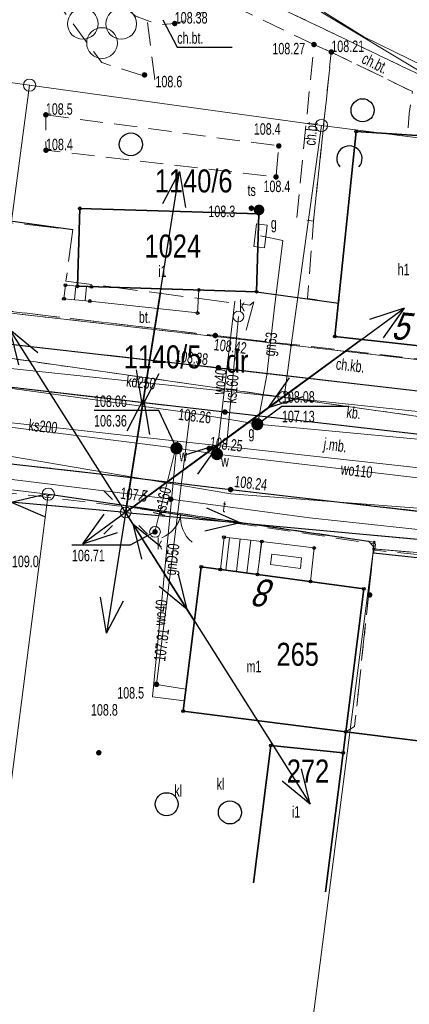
# Model space of a CAD drawing. Header units: inches. Extents: x 6497603 to 6502483, y 5925790 to 5934357.
# Tile 147 of 256: x 6501289 to 6501315, y 5926011 to 5926075. Entities that reach past the tile are written whole.
import ezdxf
from ezdxf.enums import TextEntityAlignment as Align

# ---------------------------------------------------------------- set-up
doc = ezdxf.new("R2010")
doc.units = ezdxf.units.IN
doc.header["$MEASUREMENT"] = 0
for name, pattern in [('1.5_0.75', [2.25, 1.5, -0.75]), ('2.25_0.75', [3, 2.25, -0.75]), ('219-1000', [0, 0]), ('egkk-1000', [3, 2.25, -0.75]), ('egug-1000', [1.5, 0.75, -0.75]), ('otob_1000', [0, 0]), ('suep_nn_1000', [0, 0])]:
    doc.linetypes.add(name, pattern=pattern)
for name, color, linetype in [('202-punkt graniczny', 7, 'Continuous'), ('203-punkt graniczny', 7, 'Continuous'), ('210-oznaczenie konturu użytku gruntowego', 7, 'Continuous'), ('211-numer działki ewidencyjnej', 7, 'Continuous'), ('217-kontur klasyfikacyjny', 7, 'Continuous'), ('218-kontur użytku gruntowego', 7, 'Continuous'), ('219-działka ewidencyjna', 7, 'Continuous'), ('238-Punkt adresowy budynku', 7, 'Continuous'), ('312-budynek ewidencyjny', 7, 'Continuous'), ('312-oznaczenie budynku ewidencyjnego', 7, 'Continuous'), ('312-oznaczenie budynku ewidencyjnego-Atr117', 7, 'Continuous'), ('352-schody', 7, 'Continuous'), ('brama', 7, 'Continuous'), ('chodnik', 7, 'Continuous'), ('chodnik-Atr17', 7, 'Continuous'), ('jezdnia', 7, 'Continuous'), ('jezdnia-Atr17', 7, 'Continuous'), ('krawężnik', 7, 'Continuous'), ('latarnia', 7, 'Continuous'), ('obszar utwardzony', 7, 'Continuous'), ('obszar utwardzony-Atr17', 7, 'Continuous'), ('ogrodzenie trwałe', 7, 'Continuous'), ('osadnik  szambo', 7, 'Continuous'), ('osadnik  szambo-Atr17', 7, 'Continuous'), ('pikieta naturalna', 7, 'Continuous'), ('pikieta naturalna-Atr2', 7, 'Continuous'), ('pikieta sztuczna', 7, 'Continuous'), ('pikieta sztuczna-Atr2', 7, 'Continuous'), ('plac gier i zabaw', 7, 'Continuous'), ('przewód elektroenergetyczny niskiego napięcia', 7, 'Continuous'), ('przewód gazowy', 7, 'Continuous'), ('przewód gazowy-Atr1', 7, 'Continuous'), ('przewód kanalizacyjny', 7, 'Continuous'), ('przewód kanalizacyjny-Atr1', 7, 'Continuous'), ('przewód telekomunikacyjny podziemny', 7, 'Continuous'), ('przewód telekomunikacyjny podziemny-Atr1', 7, 'Continuous'), ('przewód wodociągowy', 7, 'Continuous'), ('przewód wodociągowy-Atr1', 7, 'Continuous'), ('Punkt budynku', 7, 'Continuous'), ('rzędna', 7, 'Continuous'), ('rzędna-Atr2', 7, 'Continuous'), ('rzędna-Atr3', 7, 'Continuous'), ('studnia kanalizacyjna', 7, 'Continuous'), ('studnia kanalizacyjna-Atr17', 7, 'Continuous'), ('szafa gazowa lub kontener', 7, 'Continuous'), ('szafa gazowa lub kontener-Atr17', 7, 'Continuous'), ('słupek telekomunikacyjny', 7, 'Continuous'), ('słupek telekomunikacyjny-Atr17', 7, 'Continuous'), ('weranda lub ganek', 7, 'Continuous'), ('zadrzewienie  zakrzewienie', 7, 'Continuous'), ('zasuwa lub zawór', 7, 'Continuous'), ('zasuwa lub zawór-Atr17', 7, 'Continuous')]:
    doc.layers.add(name, color=color, linetype=linetype)
doc.styles.get("Standard").update_dxf_attribs({"font": 'arial.ttf'})
doc.linetypes.add('902-1000', pattern='A,5,0,[1,ksztalty.shx,S=1,R=0,X=0,Y=0],5', length=10)

# ---------------------------------------------------------------- blocks, each defined once
blk = doc.blocks.new('202')
at = {"color": 0, "linetype": 'Continuous', "lineweight": 0}
blk.add_circle((0, 0), 0.4, dxfattribs=at)
blk = doc.blocks.new('203')
at = {"linetype": 'Continuous', "lineweight": 0}
h = blk.add_hatch(color=0, dxfattribs=at)
edge = h.paths.add_edge_path()
edge.add_arc((0, 0), 0.09, 0, 360)
blk = doc.blocks.new('PUNKTBUD')
at = {"color": 0}
blk.add_circle((0, 0), 0.09, dxfattribs=at)
blk = doc.blocks.new('PW01')
at = {"linetype": 'Continuous', "lineweight": 13}
h = blk.add_hatch(color=0, dxfattribs=at)
edge = h.paths.add_edge_path()
edge.add_arc((0, 0), 0.18, 0, 360)
blk = doc.blocks.new('SM01')
at = {"color": 0, "linetype": 'Continuous', "lineweight": 13}
for p, q in [((-0.848, 0.848), (-1.414, 1.414)), ((0.849, 0.848), (1.414, 1.414)), ((-0.848, -0.849), (-1.414, -1.414)), ((0.849, -0.849), (1.414, -1.414))]:
    blk.add_line(p, q, dxfattribs=at)
blk.add_circle((0, 0), 0.35, dxfattribs=at)
blk = doc.blocks.new('SUKM')
at = {"color": 0, "linetype": 'Continuous'}
blk.add_circle((0, 0), 0.75, dxfattribs=at)
blk = doc.blocks.new('US15')
at = {"color": 0, "linetype": 'Continuous', "lineweight": 13}
blk.add_circle((0, 0), 0.35, dxfattribs=at)
blk = doc.blocks.new('US25')
at = {"linetype": 'Continuous', "lineweight": 13}
h = blk.add_hatch(color=0, dxfattribs=at)
edge = h.paths.add_edge_path()
edge.add_arc((0, 0), 0.4, 0, 360)
blk = doc.blocks.new('US09')
at = {"linetype": 'Continuous', "lineweight": 13}
h = blk.add_hatch(color=0, dxfattribs=at)
edge = h.paths.add_edge_path()
edge.add_arc((0, 0), 0.35, 0, 360)
blk = doc.blocks.new('US20')
at = {"color": 0, "linetype": 'Continuous', "lineweight": 13}
for p, q in [((-0.75, -0.35), (-0.75, 0.35)), ((-0.75, 0.35), (0.75, 0.35)), ((0.75, -0.35), (0.75, 0.35)), ((-0.75, -0.35), (0.75, -0.35))]:
    blk.add_line(p, q, dxfattribs=at)
blk = doc.blocks.new('BS04')
at = {"color": 0, "linetype": 'Continuous', "lineweight": 13}
for centre in [(-1.25, 0.25), (1.25, 0.25), (0, -1)]:
    blk.add_circle(centre, 1, dxfattribs=at)
blk = doc.blocks.new('OTZK1')
at = {"color": 0, "linetype": 'Continuous'}
blk.add_circle((0, 0), 0.75, dxfattribs=at)
blk = doc.blocks.new('OTZK2')
at = {"color": 0, "linetype": 'Continuous'}
blk.add_arc((0, 0), 0.825, 318.85, 221.162, dxfattribs=at)
blk = doc.blocks.new('OK02')
at = {"color": 0, "linetype": 'Continuous', "lineweight": 0}
for centre, start, end in [((-2, 0), 0, 60), ((2, 0), 120, 180)]:
    blk.add_arc(centre, 2, start, end, dxfattribs=at)
blk = doc.blocks.new('SUEP1')
at = {"color": 0, "linetype": 'Continuous'}
for p, q in [((7.5, 0), (5.25, 0.75)), ((22.5, 0), (20.25, 0.75)), ((0, 0), (7.5, 0)), ((7.5, 0), (5.25, -0.75)), ((7.5, 0), (22.5, 0)), ((22.5, 0), (20.25, -0.75))]:
    blk.add_line(p, q, dxfattribs=at)

msp = doc.modelspace()

# ---------------------------------------------------------------- linework, layer by layer
at = {"layer": '217-kontur klasyfikacyjny', "color": 3, "linetype": 'egkk-1000', "lineweight": 18, "flags": 128}
for points in [[(6501312.31, 5926040.59), (6501312.09, 5926038.54)], [(6501329.66, 5926039.13), (6501312.31, 5926040.59)], [(6501312.09, 5926038.54), (6501311.08, 5926029.01)], [(6501310.5, 5926028.67), (6501310.33, 5926027.29)], [(6501311.08, 5926029.01), (6501310.5, 5926028.67)], [(6501310.33, 5926027.29), (6501309.19, 5926018.23)]]:
    msp.add_lwpolyline(points, dxfattribs=at)
at = {"layer": '218-kontur użytku gruntowego', "color": 3, "linetype": 'egug-1000', "lineweight": 18, "flags": 128}
for points in [[(6501287.92, 5926056.05), (6501306.95, 5926053.87)], [(6501306.95, 5926053.87), (6501319.67, 5926052.42)], [(6501287.53, 5926053.17), (6501306.48, 5926050.47)], [(6501306.48, 5926050.47), (6501326.28, 5926047.65)], [(6501291.12, 5926044.16), (6501270.35, 5926046.63)], [(6501312.36, 5926041.04), (6501291.12, 5926044.16)], [(6501312.31, 5926040.59), (6501312.36, 5926041.04)], [(6501312.09, 5926038.54), (6501312.31, 5926040.59)], [(6501329.66, 5926039.13), (6501312.31, 5926040.59)], [(6501311.08, 5926029.01), (6501312.09, 5926038.54)], [(6501310.33, 5926027.29), (6501310.5, 5926028.67)], [(6501310.5, 5926028.67), (6501311.08, 5926029.01)], [(6501309.19, 5926018.23), (6501310.33, 5926027.29)]]:
    msp.add_lwpolyline(points, dxfattribs=at)
at = {"layer": '219-działka ewidencyjna', "color": 3, "linetype": '219-1000', "lineweight": 18, "flags": 128}
for points in [[(6501266.43, 5926074.05), (6501289.9, 5926070.82)], [(6501289.9, 5926070.82), (6501287.92, 5926056.05)], [(6501289.9, 5926070.82), (6501308.92, 5926068.2)], [(6501308.92, 5926068.2), (6501306.95, 5926053.87)], [(6501308.92, 5926068.2), (6501325.42, 5926066.08)], [(6501287.92, 5926056.05), (6501306.95, 5926053.87)], [(6501306.48, 5926050.47), (6501306.95, 5926053.87)], [(6501306.95, 5926053.87), (6501319.67, 5926052.42)], [(6501287.53, 5926053.17), (6501306.48, 5926050.47)], [(6501306.48, 5926050.47), (6501326.28, 5926047.65)], [(6501291.12, 5926044.16), (6501270.35, 5926046.63)], [(6501291.12, 5926044.16), (6501283.14, 5925982.14)], [(6501291.12, 5926044.16), (6501312.36, 5926041.04)], [(6501312.31, 5926040.59), (6501312.36, 5926041.04)], [(6501296.4, 5925917.2), (6501312.31, 5926040.59)], [(6501312.31, 5926040.59), (6501329.66, 5926039.13)]]:
    msp.add_lwpolyline(points, dxfattribs=at)
at = {"layer": '312-budynek ewidencyjny', "color": 7, "linetype": 'Continuous', "lineweight": 35, "flags": 128}
for points in [[(6501309.79, 5926054.43), (6501311.18, 5926067.81)], [(6501311.18, 5926067.81), (6501320.11, 5926067.21)], [(6501293.02, 5926057.71), (6501293.17, 5926062.79)], [(6501293.17, 5926062.79), (6501304.84, 5926062.44)], [(6501304.84, 5926062.44), (6501304.69, 5926057.36)], [(6501304.69, 5926057.36), (6501293.02, 5926057.71)], [(6501318.63, 5926053.47), (6501309.79, 5926054.43)], [(6501299.9, 5926030.01), (6501301.09, 5926039.42)], [(6501301.09, 5926039.42), (6501311.68, 5926037.99)], [(6501311.68, 5926037.99), (6501310.5, 5926028.67)], [(6501310.5, 5926028.67), (6501299.9, 5926030.01)], [(6501310.33, 5926027.29), (6501310.5, 5926028.67)], [(6501310.5, 5926028.67), (6501317.14, 5926027.84)], [(6501304.49, 5926018.82), (6501305.62, 5926027.78)], [(6501305.62, 5926027.78), (6501310.33, 5926027.29)], [(6501310.33, 5926027.29), (6501309.19, 5926018.23)], [(6501309.19, 5926018.23), (6501310.33, 5926027.29)]]:
    msp.add_lwpolyline(points, dxfattribs=at)
at = {"layer": '352-schody', "color": 7, "linetype": 'Continuous', "lineweight": 18, "flags": 128}
for points in [[(6501293.94, 5926057.68), (6501293.02, 5926057.71), (6501292.24, 5926057.78), (6501292.14, 5926056.89), (6501293.82, 5926056.75), (6501300.85, 5926055.97), (6501300.93, 5926057.47)], [(6501293.94, 5926057.68), (6501293.02, 5926057.71), (6501292.24, 5926057.78), (6501292.14, 5926056.89), (6501293.82, 5926056.75), (6501300.85, 5926055.97), (6501300.93, 5926057.47)], [(6501304.75, 5926038.93), (6501305.04, 5926041.08), (6501302.57, 5926041.36), (6501302.33, 5926039.25)], [(6501304.75, 5926038.93), (6501305.04, 5926041.08), (6501302.57, 5926041.36), (6501302.33, 5926039.25)]]:
    msp.add_lwpolyline(points, close=True, dxfattribs=at)
for points in [[(6501292.825, 5926056.833), (6501292.907, 5926057.72)], [(6501293.522, 5926056.775), (6501293.608, 5926057.691)], [(6501302.678, 5926039.204), (6501302.918, 5926041.321)], [(6501303.372, 5926039.112), (6501303.613, 5926041.242)], [(6501304.066, 5926039.02), (6501304.309, 5926041.163)], [(6501304.814, 5926039.405), (6501305.004, 5926041.084)]]:
    msp.add_lwpolyline(points, dxfattribs=at)
at = {"layer": 'brama', "color": 7, "linetype": 'otob_1000', "lineweight": 18, "flags": 128}
msp.add_lwpolyline([(6501301.61, 5926042.62), (6501297.91, 5926043.16)], dxfattribs=at)
at = {"layer": 'chodnik', "color": 7, "linetype": '1.5_0.75', "lineweight": 18, "flags": 128}
for points in [[(6501296.6, 5926081.78), (6501297.48, 5926080.68), (6501297.09, 5926080.33), (6501296.79, 5926079.91), (6501296.58, 5926079.43), (6501296.47, 5926078.92), (6501296.48, 5926078.39), (6501296.59, 5926077.88), (6501296.8, 5926077.41), (6501297.11, 5926076.99), (6501297.5, 5926076.64), (6501297.96, 5926076.38), (6501298.46, 5926076.22), (6501298.98, 5926076.17), (6501299.49, 5926076.23), (6501299.99, 5926076.39), (6501300.44, 5926076.66), (6501300.83, 5926077.01), (6501301.13, 5926077.43), (6501301.34, 5926077.91), (6501302.48, 5926077.64), (6501302.05, 5926076.52), (6501301.2, 5926075.61), (6501300.43, 5926075.14), (6501299.36, 5926074.84), (6501298.49, 5926074.76), (6501297.56, 5926075.03), (6501296.77, 5926075.34), (6501295.93, 5926076.07), (6501295.35, 5926076.86), (6501295.04, 5926077.83), (6501295.02, 5926078.24), (6501295.04, 5926079.35), (6501295.31, 5926080.23), (6501295.81, 5926081.09)], [(6501302.48, 5926077.64), (6501320.61, 5926068.97), (6501323.7, 5926068.35), (6501323.38, 5926067.32), (6501320.28, 5926067.92), (6501314.84, 5926070.4), (6501309.56, 5926072.98), (6501308.43, 5926073.47), (6501302.05, 5926076.52)], [(6501308.43, 5926073.47), (6501309.56, 5926072.98), (6501308.4, 5926061.96), (6501307.3, 5926062.13)], [(6501263.53, 5926058.79), (6501270.37, 5926058.02), (6501275.23, 5926057.59), (6501285.37, 5926056.44), (6501289.42, 5926055.99), (6501302, 5926054.5), (6501316.49, 5926052.82), (6501318.63, 5926053.47), (6501318.68, 5926053.92), (6501326.69, 5926053.23), (6501326.66, 5926052.73), (6501328.5, 5926052.58), (6501328.44, 5926051.87), (6501330.91, 5926051.68), (6501330.87, 5926051.07), (6501332.63, 5926050.88), (6501339.16, 5926050.42), (6501346.68, 5926049.98), (6501350.64, 5926049.56), (6501351.57, 5926049.54), (6501354.56, 5926049.54), (6501358.56, 5926049.53), (6501364.53, 5926049.54), (6501365.82, 5926049.6), (6501365.84, 5926049.56), (6501373.97, 5926051.1), (6501375.38, 5926053.34), (6501377.77, 5926053.55), (6501377.84, 5926052.68), (6501377.83, 5926051.72), (6501377.76, 5926050.67), (6501377.45, 5926049.69), (6501377.04, 5926048.76), (6501376.49, 5926047.87), (6501358.52, 5926047.94), (6501348.98, 5926048.02), (6501344.98, 5926048.09), (6501341.01, 5926048.28), (6501336.99, 5926048.53), (6501329.71, 5926049.2), (6501324.1, 5926049.85), (6501320.29, 5926050.3), (6501302.2, 5926052.4), (6501289.22, 5926053.87), (6501285.17, 5926054.37), (6501269.99, 5926056.08), (6501264.66, 5926056.52), (6501264.13, 5926057.37)], [(6501247.25, 5926050.18), (6501263.2, 5926048.84), (6501278.11, 5926047.34), (6501296, 5926045.31), (6501303, 5926044.46), (6501322.88, 5926042.17), (6501330.33, 5926041.36), (6501335.32, 5926040.85), (6501340.29, 5926040.49), (6501343.22, 5926040.32), (6501346.23, 5926040.21), (6501350.24, 5926040.12), (6501352.88, 5926040.08), (6501360.88, 5926040.19), (6501372.91, 5926040.25), (6501386.9, 5926039.99), (6501396.5, 5926039.68), (6501405.3, 5926039.34), (6501412.35, 5926039.04), (6501410.65, 5926037.74), (6501427.21, 5926036.09), (6501441.12, 5926034.7), (6501449.07, 5926033.87), (6501453.69, 5926033.35), (6501453.75, 5926034.06), (6501452.43, 5926035.75), (6501455.42, 5926035.48), (6501460.6, 5926034.87), (6501459.04, 5926033.55), (6501466.48, 5926032.66), (6501465.23, 5926034.3), (6501475.2, 5926033.14), (6501475.13, 5926032.43), (6501475.98, 5926032.29), (6501476.96, 5926031.94), (6501480.24, 5926031), (6501480.88, 5926030.82), (6501482, 5926030.59), (6501499.78, 5926028.37), (6501507.4, 5926027.44), (6501506.15, 5926029.43), (6501514.36, 5926028.5), (6501512.82, 5926026.8), (6501527.38, 5926025.01), (6501527.2, 5926022.88), (6501512.54, 5926024.69), (6501512.47, 5926023.71), (6501505.98, 5926024.34), (6501506.14, 5926025.89), (6501500.03, 5926026.67), (6501499.96, 5926025.66), (6501497.63, 5926025.88), (6501497.71, 5926026.96), (6501481.26, 5926029.02), (6501480.73, 5926029.09), (6501480.24, 5926029.2), (6501476.45, 5926030.36), (6501476.44, 5926030.08), (6501475.02, 5926030.35), (6501475.03, 5926030.82), (6501473.56, 5926030.95), (6501473.31, 5926029.37), (6501466.35, 5926030.09), (6501466.44, 5926030.94), (6501458.57, 5926031.92), (6501457.97, 5926027.02), (6501453.26, 5926027.63), (6501453.65, 5926031.49), (6501453.68, 5926031.75), (6501448.9, 5926032.31), (6501440.84, 5926033.08), (6501427.67, 5926034.36), (6501413.66, 5926035.74), (6501413.65, 5926035.66), (6501411.6, 5926035.82), (6501410.85, 5926029.94), (6501404.82, 5926030.66), (6501404.89, 5926031.94), (6501390.75, 5926032.5), (6501390.58, 5926031.61), (6501376.05, 5926033.27), (6501376.06, 5926037.95), (6501372.7, 5926038), (6501351.36, 5926037.87), (6501351.36, 5926038.32), (6501340.26, 5926038.72), (6501329.38, 5926039.03), (6501323.65, 5926039.37), (6501312.4, 5926040.5), (6501312.43, 5926040.92), (6501302.02, 5926042.46), (6501297.11, 5926043.22), (6501276.95, 5926045.65), (6501264.04, 5926047), (6501249.82, 5926048.37), (6501247.03, 5926048.39)]]:
    msp.add_lwpolyline(points, close=True, dxfattribs=at)
at = {"layer": 'chodnik-Atr17', "color": 7, "flags": 128}
msp.add_lwpolyline([(6501298.58, 5926075.07), (6501299.52, 5926073.29), (6501303.093, 5926073.29)], dxfattribs=at)
at = {"layer": 'jezdnia', "color": 7, "linetype": '2.25_0.75', "lineweight": 18, "flags": 128}
msp.add_lwpolyline([(6501253.74, 5926055.56), (6501268.4, 5926053.5), (6501270.83, 5926053.13), (6501273.83, 5926052.82), (6501283.52, 5926051.72), (6501289.87, 5926050.98), (6501302.63, 5926049.51), (6501318.53, 5926047.68), (6501325.18, 5926046.9), (6501329.51, 5926046.39), (6501338.51, 5926045.59), (6501343.51, 5926045.32), (6501347.53, 5926045.21), (6501353.5, 5926045.16), (6501359.53, 5926045.15), (6501371.4, 5926045.18), (6501381.44, 5926045.14), (6501391.33, 5926044.93), (6501396.32, 5926044.76), (6501397.32, 5926044.88), (6501398.1, 5926045.22), (6501398.66, 5926045.67), (6501400.04, 5926046.85), (6501400.59, 5926047.23), (6501401.24, 5926047.42), (6501402.25, 5926047.47), (6501405.3, 5926039.34), (6501396.5, 5926039.68), (6501386.9, 5926039.99), (6501372.91, 5926040.25), (6501360.88, 5926040.19), (6501352.88, 5926040.08), (6501350.24, 5926040.12), (6501346.23, 5926040.21), (6501343.22, 5926040.32), (6501340.29, 5926040.49), (6501335.32, 5926040.85), (6501330.33, 5926041.36), (6501322.88, 5926042.17), (6501303, 5926044.46), (6501296, 5926045.31), (6501278.11, 5926047.34), (6501263.2, 5926048.84), (6501247.25, 5926050.18), (6501247.32, 5926053.12), (6501247.78, 5926056.32)], close=True, dxfattribs=at)
at = {"layer": 'krawężnik', "color": 7, "linetype": 'Continuous', "lineweight": 25, "flags": 128}
for points in [[(6501269.99, 5926056.08), (6501285.17, 5926054.37), (6501289.22, 5926053.87), (6501302.2, 5926052.4), (6501320.29, 5926050.3), (6501324.1, 5926049.85), (6501329.71, 5926049.2), (6501336.99, 5926048.53), (6501341.01, 5926048.28), (6501344.98, 5926048.09), (6501348.98, 5926048.02), (6501358.52, 5926047.94), (6501376.49, 5926047.87)], [(6501318.53, 5926047.68), (6501302.63, 5926049.51), (6501289.87, 5926050.98), (6501283.52, 5926051.72), (6501273.83, 5926052.82), (6501270.83, 5926053.13), (6501268.4, 5926053.5)], [(6501247.25, 5926050.18), (6501263.2, 5926048.84), (6501278.11, 5926047.34), (6501296, 5926045.31), (6501303, 5926044.46), (6501322.88, 5926042.17)], [(6501297.11, 5926043.22), (6501302.02, 5926042.46)]]:
    msp.add_lwpolyline(points, dxfattribs=at)
at = {"layer": 'obszar utwardzony', "color": 7, "linetype": '2.25_0.75', "lineweight": 18, "flags": 128}
for points in [[(6501304.25, 5926056.48), (6501304.51, 5926056.7), (6501303.87, 5926054.28), (6501302, 5926054.5), (6501289.42, 5926055.99), (6501285.37, 5926056.44), (6501275.23, 5926057.59), (6501270.37, 5926058.02), (6501269.63, 5926058.1), (6501269.71, 5926060.93), (6501270.29, 5926072.79), (6501272.88, 5926072.34), (6501277.23, 5926071.43), (6501277.1, 5926070.38), (6501276.96, 5926070.12), (6501276.35, 5926070.3), (6501275.51, 5926059.91), (6501280.03, 5926059.31), (6501279.94, 5926058.71), (6501285, 5926058.03), (6501285.56, 5926062.19), (6501292.71, 5926061.41), (6501292.27, 5926058.05)], [(6501268.4, 5926053.5), (6501269.82, 5926054.59), (6501269.99, 5926056.08), (6501285.17, 5926054.37), (6501289.22, 5926053.87), (6501302.2, 5926052.4), (6501320.29, 5926050.3), (6501324.1, 5926049.85), (6501329.71, 5926049.2), (6501336.99, 5926048.53), (6501341.01, 5926048.28), (6501344.98, 5926048.09), (6501348.98, 5926048.02), (6501358.52, 5926047.94), (6501376.49, 5926047.87), (6501375.74, 5926046.99), (6501374.92, 5926046.38), (6501374.19, 5926045.95), (6501373.35, 5926045.62), (6501372.31, 5926045.29), (6501371.4, 5926045.18), (6501359.53, 5926045.15), (6501353.5, 5926045.16), (6501347.53, 5926045.21), (6501343.51, 5926045.32), (6501338.51, 5926045.59), (6501329.51, 5926046.39), (6501325.18, 5926046.9), (6501318.53, 5926047.68), (6501302.63, 5926049.51), (6501289.87, 5926050.98), (6501283.52, 5926051.72), (6501273.83, 5926052.82), (6501270.83, 5926053.13)]]:
    msp.add_lwpolyline(points, close=True, dxfattribs=at)
at = {"layer": 'ogrodzenie trwałe', "color": 7, "linetype": '902-1000', "lineweight": 25, "flags": 128}
for points in [[(6501285.16, 5926062.47), (6501285.78, 5926062.37), (6501292.71, 5926061.41)], [(6501304.69, 5926057.36), (6501310.04, 5926056.6)], [(6501291.01, 5926044.05), (6501291.32, 5926044.13), (6501297.91, 5926043.16)], [(6501301.61, 5926042.62), (6501311.98, 5926041.1), (6501312.29, 5926040.76)], [(6501312.29, 5926040.76), (6501312.3, 5926040.34), (6501323.54, 5926039.14)]]:
    msp.add_lwpolyline(points, dxfattribs=at)
at = {"layer": 'plac gier i zabaw', "color": 7, "linetype": '1.5_0.75', "lineweight": 18, "flags": 128}
for points in [[(6501301.53, 5926081.31), (6501327.9, 5926085.37), (6501327.68, 5926084.6), (6501326.28, 5926077.61), (6501323.7, 5926068.35), (6501320.61, 5926068.97), (6501302.48, 5926077.64), (6501302.67, 5926078.52), (6501302.61, 5926079.62), (6501302.26, 5926080.5)], [(6501295.02, 5926078.24), (6501295.04, 5926077.83), (6501295.35, 5926076.86), (6501295.93, 5926076.07), (6501296.77, 5926075.34), (6501297.56, 5926075.03), (6501298.06, 5926071.2), (6501294.6, 5926072.29), (6501291.74, 5926076.17)]]:
    msp.add_lwpolyline(points, close=True, dxfattribs=at)
at = {"layer": 'przewód elektroenergetyczny niskiego napięcia', "color": 1, "linetype": 'suep_nn_1000', "lineweight": 18, "flags": 128}
for points in [[(6501296.16, 5926042.97), (6501298.42, 5926057.33)], [(6501296.16, 5926042.97), (6501311.52, 5926054.24)], [(6501296.16, 5926042.97), (6501260.01, 5926046.23)], [(6501260.01, 5926046.23), (6501296.16, 5926042.97)], [(6501296.16, 5926042.97), (6501300.64, 5926035.89)], [(6501340.7, 5926038.89), (6501296.16, 5926042.97)]]:
    msp.add_lwpolyline(points, dxfattribs=at)
at = {"layer": 'przewód gazowy', "color": 40, "linetype": 'Continuous', "lineweight": 18, "flags": 128}
for points in [[(6501304.74, 5926048.72), (6501304.83, 5926049.15), (6501305.36, 5926051.92), (6501305.83, 5926056.16), (6501306.4, 5926060.69), (6501304.95, 5926061)], [(6501226.83, 5926058.31), (6501237.39, 5926057.1), (6501242.05, 5926056.57), (6501253.21, 5926055.29), (6501271.41, 5926053.42), (6501300.36, 5926049.47), (6501304.74, 5926048.72), (6501319.82, 5926047.3), (6501328.49, 5926046.57), (6501348.64, 5926045.34), (6501357.32, 5926045), (6501357.1, 5926039.26), (6501370.86, 5926039.1), (6501392.47, 5926039.68), (6501413.55, 5926039.01), (6501420.01, 5926038.6), (6501453.34, 5926034.79), (6501476.82, 5926032.96)], [(6501300.36, 5926049.47), (6501298.17, 5926031.76), (6501300.08, 5926031.44)]]:
    msp.add_lwpolyline(points, dxfattribs=at)
at = {"layer": 'przewód kanalizacyjny', "color": 34, "linetype": 'Continuous', "lineweight": 18, "flags": 128}
for points in [[(6501306.67, 5926110.32), (6501300.8, 5926080.49), (6501323.63, 5926066.74)], [(6501302.72, 5926047.26), (6501303.51, 5926055.74)], [(6501224.04, 5926054.21), (6501247.45, 5926052.3), (6501253.93, 5926051.78), (6501283.04, 5926049.44), (6501299.54, 5926047.61), (6501302.72, 5926047.26), (6501319.57, 5926045.39), (6501325.38, 5926044.75), (6501338.44, 5926043.3), (6501350.84, 5926043.19), (6501362.54, 5926043.08), (6501367.44, 5926043.03), (6501395.24, 5926042.78), (6501406.71, 5926042.67), (6501414.47, 5926041.91), (6501442.29, 5926039.21), (6501465.79, 5926036.92)], [(6501283.1, 5926052.93), (6501322.2, 5926048.81)], [(6501298.07, 5926041.7), (6501299.54, 5926047.61)]]:
    msp.add_lwpolyline(points, dxfattribs=at)
at = {"layer": 'przewód telekomunikacyjny podziemny', "color": 30, "linetype": 'Continuous', "lineweight": 18, "flags": 128}
for points in [[(6501274.61, 5926089.81), (6501274.71, 5926089.23), (6501275.93, 5926087.44), (6501281.09, 5926085.32), (6501294.55, 5926082.94), (6501300.19, 5926082.83), (6501302.83, 5926080.73), (6501309.17, 5926075.53), (6501311.67, 5926073.97), (6501320.51, 5926069.65), (6501328.76, 5926066.65), (6501348.13, 5926065.24), (6501353.57, 5926063.43), (6501360.07, 5926065.23), (6501361.99, 5926061.66), (6501362.52, 5926061.78)], [(6501228.61, 5926059.96), (6501230.03, 5926059.16), (6501232.82, 5926058.7), (6501252.23, 5926056.72), (6501257.47, 5926056.1), (6501257.33, 5926055.52), (6501256.86, 5926049.02), (6501256.89, 5926047.94), (6501259.61, 5926047.8), (6501276.75, 5926046.6), (6501291.77, 5926044.74), (6501299.1, 5926043.83), (6501308.14, 5926042.61), (6501318.23, 5926041.53)]]:
    msp.add_lwpolyline(points, dxfattribs=at)
at = {"layer": 'przewód wodociągowy', "color": 5, "linetype": 'Continuous', "lineweight": 18, "flags": 128}
for points in [[(6501302.11, 5926046.77), (6501303.28, 5926056.75)], [(6501395.11, 5926042.62), (6501368.26, 5926042.35), (6501362.95, 5926042.5), (6501351.3, 5926042.66), (6501338.29, 5926042.66), (6501326, 5926044.02), (6501318.9, 5926044.79), (6501302.11, 5926046.77), (6501299.47, 5926047.15), (6501283.81, 5926049.13), (6501262.04, 5926051.29), (6501246.41, 5926052.48), (6501242.34, 5926052.68), (6501224, 5926053.56), (6501222.56, 5926053.91)], [(6501221.47, 5926050.28), (6501243.38, 5926050.49), (6501269.69, 5926049.5), (6501273.38, 5926049.22), (6501303.02, 5926044.19), (6501356.59, 5926040.08), (6501401.74, 5926040.29), (6501416.39, 5926040.29), (6501459.88, 5926035.4), (6501484.3, 5926032.65)], [(6501299.47, 5926047.15), (6501297.9, 5926030.95), (6501299.99, 5926030.69)]]:
    msp.add_lwpolyline(points, dxfattribs=at)
at = {"layer": 'rzędna-Atr2', "color": 7, "flags": 128}
for points in [[(6501304.74, 5926048.72), (6501306.34, 5926049.89), (6501310.607, 5926049.89)], [(6501299.47, 5926047.15), (6501298.32, 5926049.61), (6501294.101, 5926049.61)], [(6501298.07, 5926041.7), (6501296.45, 5926040.83), (6501292.662, 5926040.83)]]:
    msp.add_lwpolyline(points, dxfattribs=at)
at = {"layer": 'weranda lub ganek', "color": 0, "linetype": 'CONTINUOUS', "lineweight": 18}
for p, q in [((6501304.75, 5926038.93), (6501305.04, 5926041.08)), ((6501305.04, 5926041.08), (6501308.45, 5926040.65)), ((6501305.594, 5926039.572), (6501305.684, 5926040.243)), ((6501305.684, 5926040.243), (6501307.621, 5926039.999)), ((6501308.45, 5926040.65), (6501308.2, 5926038.46)), ((6501307.542, 5926039.306), (6501305.594, 5926039.572)), ((6501307.621, 5926039.999), (6501307.542, 5926039.306)), ((6501308.2, 5926038.46), (6501304.75, 5926038.93))]:
    msp.add_line(p, q, dxfattribs=at)
at = {"layer": 'zadrzewienie  zakrzewienie', "color": 7, "linetype": '1.5_0.75', "lineweight": 18, "flags": 128}
for points in [[(6501309.56, 5926072.98), (6501314.84, 5926070.4), (6501314.63, 5926068.97), (6501314.53, 5926067.58), (6501311.18, 5926067.81), (6501310.04, 5926056.6), (6501308.01, 5926056.92), (6501308.4, 5926061.96)], [(6501290.96, 5926068.89), (6501306.14, 5926066.86), (6501305.96, 5926064.84), (6501290.97, 5926066.58)]]:
    msp.add_lwpolyline(points, close=True, dxfattribs=at)

# ---------------------------------------------------------------- block references
at = {"layer": '202-punkt graniczny', "color": 7, "linetype": 'Continuous', "lineweight": 18}
for p in [(6501289.9, 5926070.82), (6501308.92, 5926068.2), (6501306.48, 5926050.47), (6501291.12, 5926044.16)]:
    msp.add_blockref('202', p, dxfattribs=at)
at = {"layer": '203-punkt graniczny', "color": 7, "linetype": 'Continuous', "lineweight": 18}
for p in [(6501306.95, 5926053.87), (6501312.31, 5926040.59), (6501312.36, 5926041.04)]:
    msp.add_blockref('203', p, dxfattribs=at)
at = {"layer": 'brama', "color": 7, "linetype": 'Continuous', "lineweight": 18, "rotation": 171.697}
msp.add_blockref('OK02', (6501299.76, 5926042.89), dxfattribs=at)
at = {"layer": 'latarnia', "color": 7, "linetype": 'Continuous', "lineweight": 18}
msp.add_blockref('SM01', (6501296.16, 5926042.97), dxfattribs=at)
at = {"layer": 'osadnik  szambo', "color": 34, "linetype": 'Continuous', "lineweight": 18}
for p in [(6501298.83, 5926023.95), (6501302.95, 5926023.41)]:
    msp.add_blockref('SUKM', p, dxfattribs=at)
at = {"layer": 'pikieta naturalna', "color": 7, "linetype": 'Continuous', "lineweight": 13}
for p in [(6501297.39, 5926071.49), (6501290.96, 5926068.89), (6501306.14, 5926066.86), (6501290.97, 5926066.58), (6501305.96, 5926064.84), (6501304.35, 5926062.8), (6501312.06, 5926037.59), (6501298.17, 5926031.76), (6501294.41, 5926027.3)]:
    msp.add_blockref('PW01', p, dxfattribs=at)
at = {"layer": 'pikieta sztuczna', "color": 7, "linetype": 'Continuous', "lineweight": 13}
for p in [(6501299.36, 5926074.84), (6501308.43, 5926073.47), (6501309.56, 5926072.98), (6501302, 5926054.5), (6501302.2, 5926052.4), (6501302.63, 5926049.51), (6501301.6, 5926047.14), (6501303, 5926044.46)]:
    msp.add_blockref('PW01', p, dxfattribs=at)
at = {"layer": 'plac gier i zabaw', "color": 7, "linetype": 'Continuous', "lineweight": 18}
msp.add_blockref('BS04', (6501294.62, 5926074.57), dxfattribs=at)
at = {"layer": 'przewód elektroenergetyczny niskiego napięcia', "color": 1, "linetype": 'Continuous', "lineweight": 18}
for p, rotation in [((6501296.16, 5926042.97), 81.056), ((6501298.42, 5926057.33), 261.056), ((6501296.16, 5926042.97), 36.268), ((6501300.64, 5926035.89), 122.324), ((6501311.52, 5926054.24), 216.268), ((6501296.16, 5926042.97), 174.847), ((6501296.16, 5926042.97), 302.324), ((6501296.16, 5926042.97), 354.766)]:
    msp.add_blockref('SUEP1', p, dxfattribs=dict(at, rotation=rotation))
at = {"layer": 'Punkt budynku', "color": 5, "linetype": 'Continuous', "lineweight": 13}
for p in [(6501311.18, 5926067.81), (6501293.17, 5926062.79), (6501304.84, 5926062.44), (6501292.24, 5926057.78), (6501293.02, 5926057.71), (6501293.94, 5926057.68), (6501300.93, 5926057.47), (6501304.69, 5926057.36), (6501292.14, 5926056.89), (6501293.82, 5926056.75), (6501300.85, 5926055.97), (6501309.79, 5926054.43), (6501302.57, 5926041.36), (6501305.04, 5926041.08), (6501308.45, 5926040.65), (6501301.09, 5926039.42), (6501302.33, 5926039.25), (6501304.75, 5926038.93), (6501308.2, 5926038.46), (6501311.68, 5926037.99), (6501299.9, 5926030.01), (6501310.5, 5926028.67), (6501305.62, 5926027.78), (6501310.33, 5926027.29)]:
    msp.add_blockref('PUNKTBUD', p, dxfattribs=at)
at = {"layer": 'rzędna', "color": 40, "linetype": 'Continuous', "lineweight": 18}
for p in [(6501304.74, 5926048.72), (6501298.17, 5926031.76)]:
    msp.add_blockref('PW01', p, dxfattribs=at)
at = {"layer": 'rzędna', "color": 5, "linetype": 'Continuous', "lineweight": 18}
msp.add_blockref('PW01', (6501299.47, 5926047.15), dxfattribs=at)
at = {"layer": 'rzędna', "color": 30, "linetype": 'Continuous', "lineweight": 18}
msp.add_blockref('PW01', (6501299.1, 5926043.83), dxfattribs=at)
at = {"layer": 'rzędna', "color": 34, "linetype": 'Continuous', "lineweight": 18}
msp.add_blockref('PW01', (6501298.07, 5926041.7), dxfattribs=at)
at = {"layer": 'studnia kanalizacyjna', "color": 34, "linetype": 'Continuous', "lineweight": 18}
for p in [(6501303.51, 5926055.74), (6501298.07, 5926041.7)]:
    msp.add_blockref('US15', p, dxfattribs=at)
at = {"layer": 'szafa gazowa lub kontener', "color": 40, "linetype": 'Continuous', "lineweight": 18, "rotation": 83.15700000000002}
msp.add_blockref('US20', (6501304.95, 5926061), dxfattribs=at)
at = {"layer": 'słupek telekomunikacyjny', "color": 30, "linetype": 'Continuous', "lineweight": 18}
msp.add_blockref('US09', (6501304.85, 5926062.69), dxfattribs=at)
at = {"layer": 'zadrzewienie  zakrzewienie', "color": 7, "linetype": 'Continuous', "lineweight": 18}
for name, p in [('OTZK1', (6501311.596, 5926069.186)), ('OTZK1', (6501296.498, 5926066.962)), ('OTZK2', (6501310.739, 5926066.037)), ('OTZK2', (6501310.739, 5926066.037))]:
    msp.add_blockref(name, p, dxfattribs=at)
at = {"layer": 'zasuwa lub zawór', "color": 40, "linetype": 'Continuous', "lineweight": 18}
msp.add_blockref('US25', (6501304.74, 5926048.72), dxfattribs=at)
at = {"layer": 'zasuwa lub zawór', "color": 5, "linetype": 'Continuous', "lineweight": 18}
for p in [(6501299.47, 5926047.15), (6501302.11, 5926046.77)]:
    msp.add_blockref('US25', p, dxfattribs=at)

# ---------------------------------------------------------------- texts
at = {"layer": '210-oznaczenie konturu użytku gruntowego', "color": 3, "linetype": 'Continuous', "lineweight": 18, "width": 0.79}
msp.add_text('dr', height=1.5, dxfattribs=at).set_placement((6501302.69, 5926052.08))
at = {"layer": '211-numer działki ewidencyjnej', "color": 3, "linetype": 'Continuous', "lineweight": 18, "width": 0.79}
for s, p in [('1140/6', (6501298.06, 5926065.33)), ('1140/5', (6501296.03, 5926053.86))]:
    msp.add_text(s, height=1.5, dxfattribs=at).set_placement(p, align=Align.TOP_LEFT)
at = {"layer": '238-Punkt adresowy budynku', "color": 7, "linetype": 'Continuous', "lineweight": 18, "oblique": 15, "width": 0.79}
for s, rotation, p in [('5', 354.638, (6501313.98, 5926054.23)), ('8', 173.119, (6501305.43, 5926038.58))]:
    msp.add_text(s, height=1.8, rotation=rotation, dxfattribs=at).set_placement(p, align=Align.CENTER)
at = {"layer": '312-oznaczenie budynku ewidencyjnego', "color": 7, "linetype": 'Continuous', "lineweight": 18, "width": 0.79}
for s, p in [('1024', (6501297.39, 5926059.58)), ('265', (6501305.99, 5926032.97)), ('272', (6501306.66, 5926025.36))]:
    msp.add_text(s, height=1.5, dxfattribs=at).set_placement(p)
at = {"layer": '312-oznaczenie budynku ewidencyjnego-Atr117', "color": 7, "width": 0.667}
for s, p in [('i1', (6501298.56, 5926058.69)), ('h1', (6501314.27, 5926058.81)), ('m1', (6501304.52, 5926032.93)), ('i1', (6501307.26, 5926023.44))]:
    msp.add_text(s, height=0.75, dxfattribs=at).set_placement(p, align=Align.MIDDLE_CENTER)
at = {"layer": 'chodnik-Atr17', "color": 7, "width": 0.667}
msp.add_text('ch.bt.', height=0.75, dxfattribs=at).set_placement((6501299.52, 5926073.298), align=Align.BOTTOM_LEFT)
for s, rotation, p in [('ch.bt.', 333.958, (6501311.47, 5926072.29)), ('ch.bt.', 84.308, (6501308.52, 5926066.86)), ('ch.kb.', 353.378, (6501309.83, 5926052.29))]:
    msp.add_text(s, height=0.75, rotation=rotation, dxfattribs=at).set_placement(p)
at = {"layer": 'jezdnia-Atr17', "color": 7, "width": 0.667}
msp.add_text('j.mb.', height=0.75, rotation=351.95, dxfattribs=at).set_placement((6501309.02, 5926047.09))
at = {"layer": 'obszar utwardzony-Atr17', "color": 7, "width": 0.667}
msp.add_text('bt.', height=0.75, dxfattribs=at).set_placement((6501297.02, 5926055.32))
msp.add_text('kb.', height=0.75, rotation=353.434, dxfattribs=at).set_placement((6501310.52, 5926049.15))
at = {"layer": 'osadnik  szambo-Atr17', "color": 34, "width": 0.667}
for p in [(6501299.33, 5926024.45), (6501302.09, 5926024.89)]:
    msp.add_text('kl', height=0.75, dxfattribs=at).set_placement(p)
at = {"layer": 'pikieta naturalna-Atr2', "color": 7, "width": 0.667}
for s, p in [('108.6', (6501298.1, 5926070.68)), ('108.5', (6501290.96, 5926068.89)), ('108.4', (6501304.51, 5926067.59)), ('108.4', (6501290.97, 5926066.58)), ('108.4', (6501305.14, 5926063.85)), ('108.3', (6501301.55, 5926062.22)), ('109.0', (6501288.75, 5926039.4)), ('108.5', (6501295.61, 5926030.83)), ('108.8', (6501293.9, 5926029.72))]:
    msp.add_text(s, height=0.75, dxfattribs=at).set_placement(p)
at = {"layer": 'pikieta sztuczna-Atr2', "color": 7, "width": 0.667}
for s, p in [('108.38', (6501299.36, 5926074.84)), ('108.27', (6501305.72, 5926072.83)), ('108.21', (6501309.56, 5926072.98))]:
    msp.add_text(s, height=0.75, dxfattribs=at).set_placement(p)
for s, rotation, p in [('108.42', 353.245, (6501301.87, 5926053.55)), ('108.38', 353.538, (6501299.36, 5926052.81)), ('108.26', 353.428, (6501299.56, 5926049.01)), ('108.25', 353.428, (6501301.61, 5926047.17)), ('108.24', 353.428, (6501303.21, 5926044.63))]:
    msp.add_text(s, height=0.75, rotation=rotation, dxfattribs=at).set_placement(p)
at = {"layer": 'przewód gazowy-Atr1', "color": 40, "width": 0.667}
for s, rotation, p in [('gn63', 83.674, (6501305.5, 5926053.17)), ('gnD50', 82.951, (6501299.05, 5926038.89))]:
    msp.add_text(s, height=0.75, rotation=rotation, dxfattribs=at).set_placement(p, align=Align.MIDDLE_LEFT)
at = {"layer": 'przewód kanalizacyjny-Atr1', "color": 34, "width": 0.667}
for s, rotation, p in [('kd250', 353.985, (6501296.21, 5926051.55)), ('ks160', 84.677, (6501302.98, 5926050.09)), ('ks200', 353.671, (6501289.85, 5926048.68)), ('ks160', 76.032, (6501298.34, 5926042.79))]:
    msp.add_text(s, height=0.75, rotation=rotation, dxfattribs=at).set_placement(p, align=Align.MIDDLE_LEFT)
at = {"layer": 'przewód telekomunikacyjny podziemny-Atr1', "color": 30, "width": 0.667}
msp.add_text('t', height=0.75, rotation=352.314, dxfattribs=at).set_placement((6501302.49, 5926043.37), align=Align.MIDDLE_LEFT)
at = {"layer": 'przewód wodociągowy-Atr1', "color": 5, "width": 0.667}
msp.add_text('wo40', height=0.75, rotation=83.293, dxfattribs=at).set_placement((6501302.56, 5926050.62))
for s, rotation, p in [('wo110', 353.274, (6501310.19, 5926045.82)), ('wo40', 84.464, (6501298.35, 5926035.61))]:
    msp.add_text(s, height=0.75, rotation=rotation, dxfattribs=at).set_placement(p, align=Align.MIDDLE_LEFT)
at = {"layer": 'rzędna-Atr2', "color": 5, "width": 0.667}
msp.add_text('108.06', height=0.75, dxfattribs=at).set_placement((6501294.101, 5926049.618), align=Align.BOTTOM_LEFT)
at = {"layer": 'rzędna-Atr2', "color": 40, "width": 0.667}
msp.add_text('108.08', height=0.75, dxfattribs=at).set_placement((6501306.34, 5926049.897), align=Align.BOTTOM_LEFT)
at = {"layer": 'rzędna-Atr2', "color": 30, "width": 0.667}
msp.add_text('107.5', height=0.75, rotation=352.923, dxfattribs=at).set_placement((6501295.83, 5926044.24), align=Align.MIDDLE_LEFT)
at = {"layer": 'rzędna-Atr2', "color": 40, "width": 0.667}
msp.add_text('107.81', height=0.75, rotation=82.951, dxfattribs=at).set_placement((6501298.36, 5926033.27), align=Align.MIDDLE_LEFT)
at = {"layer": 'rzędna-Atr3', "color": 5, "width": 0.667}
msp.add_text('106.36', height=0.75, dxfattribs=at).set_placement((6501294.101, 5926048.343), align=Align.BOTTOM_LEFT)
at = {"layer": 'rzędna-Atr3', "color": 40, "width": 0.667}
msp.add_text('107.13', height=0.75, dxfattribs=at).set_placement((6501306.34, 5926048.622), align=Align.BOTTOM_LEFT)
at = {"layer": 'rzędna-Atr3', "color": 34, "width": 0.667}
msp.add_text('106.71', height=0.75, dxfattribs=at).set_placement((6501292.662, 5926039.562), align=Align.BOTTOM_LEFT)
at = {"layer": 'studnia kanalizacyjna-Atr17', "color": 34, "width": 0.667}
for p in [(6501303.57, 5926056.08), (6501298.2, 5926040.56)]:
    msp.add_text('k', height=0.75, dxfattribs=at).set_placement(p)
at = {"layer": 'szafa gazowa lub kontener-Atr17', "color": 40, "width": 0.667}
msp.add_text('g', height=0.75, dxfattribs=at).set_placement((6501305.62, 5926061.45))
at = {"layer": 'słupek telekomunikacyjny-Atr17', "color": 30, "width": 0.667}
msp.add_text('ts', height=0.75, dxfattribs=at).set_placement((6501304.1, 5926063.6))
at = {"layer": 'zasuwa lub zawór-Atr17', "color": 40, "width": 0.667}
msp.add_text('g', height=0.75, dxfattribs=at).set_placement((6501304.16, 5926047.82))
at = {"layer": 'zasuwa lub zawór-Atr17', "color": 5, "width": 0.667}
for p in [(6501299.66, 5926046.29), (6501302.38, 5926045.95)]:
    msp.add_text('w', height=0.75, dxfattribs=at).set_placement(p)

doc.saveas('drawing.dxf')
